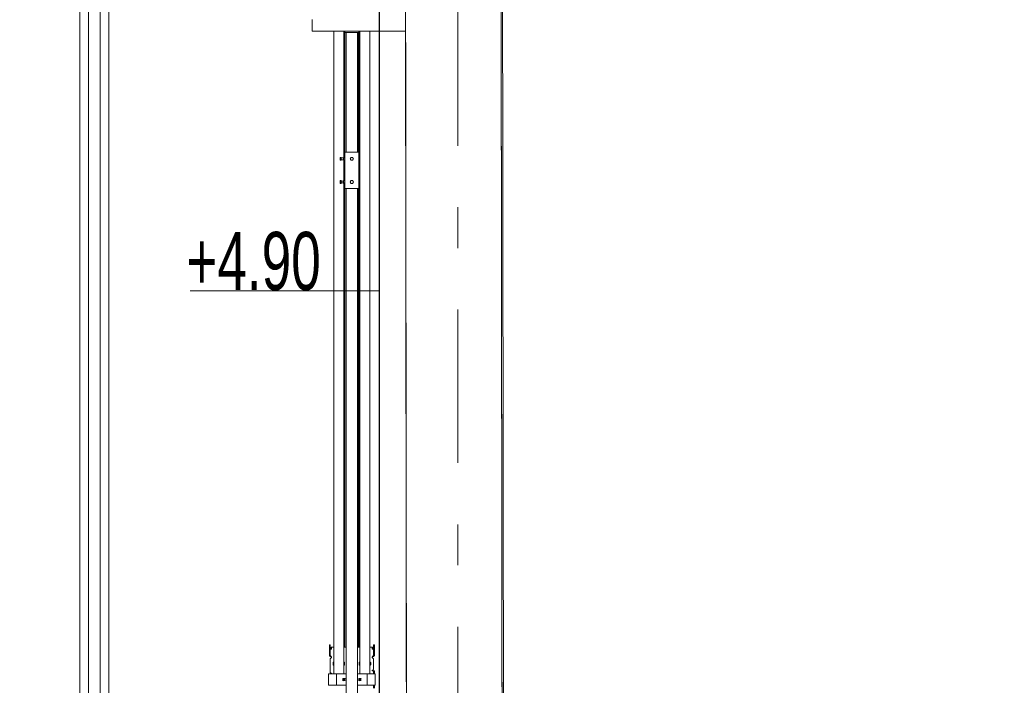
# Model space of a CAD drawing. Header units: millimetres. Extents: x 11681 to 15516, y 25095 to 29743.
# Tile 8 of 96: x 12773 to 13113, y 26049 to 26279. Entities that reach past the tile are written whole.
import ezdxf
from ezdxf.lldxf.tags import DXFTag

# ---------------------------------------------------------------- set-up
doc = ezdxf.new("R2010")
doc.units = ezdxf.units.MM
for name, pattern in [('Przerywana', [48, 24, -24]), ('Przerywana podwójnie', [109.361107, 52.916665, -21.166666, 14.111111, -21.166666]), ('Wipeout_Contour', [100, 0, -100])]:
    doc.linetypes.add(name, pattern=pattern)
for name, color, linetype, lineweight, true_color in [('00 - nowa technologia myjni_Nr_pióra__95', 7, 'Continuous', 20, 0x7c7c7c), ('103-Z Zakres opracowania_Nr_pióra__95', 7, 'Continuous', 140, 0x7c7c7c), ('410-K Osie główne_Nr_pióra__95', 7, 'Continuous', 0, 0x7c7c7c), ('420-K Ściany_Nr_pióra__95', 7, 'Continuous', 13, 0x7c7c7c), ('460 - Stropy_Nr_pióra__95', 7, 'Continuous', 13, 0x7c7c7c)]:
    doc.layers.add(name, color=color, linetype=linetype, lineweight=lineweight, true_color=true_color)
for name, color, linetype, lineweight in [('201-A Ppoż_Nr_pióra__31', 1, 'Continuous', 30), ('IS_Opisy_działek_Wodociag', 7, 'SOLID', 13), ('IS_Zimna_woda', 5, 'SOLID', 30), ('XREF', 8, 'Continuous', 9)]:
    doc.layers.add(name, color=color, linetype=linetype, lineweight=lineweight)
doc.layers.add('420-K Ściany', color=7, linetype='Continuous')
doc.styles.get("Standard").update_dxf_attribs({"font": 'arial.ttf'})
doc.linetypes.add('PPOZ REI 60', pattern='A,0,[1,A.01 RZUT PARTERU1.Shx,S=1.984127,R=0,X=0,Y=0],-400,0', length=400)
tags = doc.linetypes.add('SOLID', pattern=[10, 10, 0]).pattern_tags.tags
tags[6:7] = [DXFTag(74, 4), DXFTag(75, 0), DXFTag(340, '0'), DXFTag(46, 0.0), DXFTag(50, 0.0), DXFTag(44, 0.0), DXFTag(45, 0.0)]
tags[4:5] = [DXFTag(74, 4), DXFTag(75, 0), DXFTag(340, '0'), DXFTag(46, 0.0), DXFTag(50, 0.0), DXFTag(44, 0.0), DXFTag(45, 0.0)]

# ---------------------------------------------------------------- blocks, each defined once
blk = doc.blocks.new('parter 2025.10.15')
at = {"layer": '00 - nowa technologia myjni_Nr_pióra__95', "color": 8, "linetype": 'Continuous', "lineweight": 5}
for p, q in [((511.77, 930.75), (511.77, 335.4)), ((514.77, 933.08), (514.77, 333.08)), ((518.77, 933.08), (518.77, 333.08)), ((521.77, 930.75), (521.77, 335.4)), ((591.83, 887.58), (591.83, 888.08)), ((591.83, 887.58), (591.83, 884.58)), ((629.43, 887.9), (629.43, 888.5)), ((629.43, 887.9), (629.43, 884.25)), ((640.23, 886.5), (640.31, 886.58)), ((640.23, 886.5), (640.23, 886.28)), ((640.23, 886.28), (640.23, 885.66)), ((640.31, 886.58), (640.31, 886.32)), ((640.31, 886.58), (640.89, 886.58)), ((640.31, 886.32), (640.31, 885.58)), ((640.89, 886.81), (640.91, 886.88)), ((640.89, 886.81), (640.89, 886.43)), ((640.89, 886.43), (640.89, 885.35)), ((640.91, 886.88), (640.94, 886.88)), ((640.94, 886.88), (641.68, 886.88)), ((640.94, 886.08), (641.68, 886.08)), ((641.71, 886.88), (641.68, 886.88)), ((641.73, 886.81), (641.71, 886.88)), ((641.73, 887.03), (641.78, 887.08)), ((641.73, 885.62), (641.73, 887.03)), ((641.78, 885.6), (641.78, 887.08)), ((641.93, 887.08), (641.78, 887.08)), ((641.93, 888), (641.93, 888.08)), ((641.93, 888), (641.93, 887.25)), ((641.93, 886.73), (641.93, 887.25)), ((641.93, 886.73), (641.93, 885.48)), ((591.83, 884.08), (591.83, 884.58)), ((629.43, 884.08), (591.83, 884.08)), ((599.28, 878.87), (599.28, 884.08)), ((601.91, 884.08), (601.91, 884.04)), ((601.91, 884.04), (601.94, 884.04)), ((601.94, 884.04), (602.19, 884.04)), ((602.19, 884.04), (602.19, 884.08)), ((602.78, 878.87), (602.78, 884.08)), ((602.79, 884.04), (602.79, 884.08)), ((602.79, 884.04), (602.82, 884.04)), ((602.82, 884.04), (603.08, 884.04)), ((603, 878.87), (603, 884.04)), ((603.11, 884.04), (603.08, 884.04)), ((603.11, 884.08), (603.11, 883.58)), ((603.93, 883.58), (603.11, 883.58)), ((603.48, 878.87), (603.48, 883.58)), ((603.53, 883.58), (603.53, 842.33)), ((607.13, 883.58), (603.93, 883.58)), ((607.96, 883.58), (607.13, 883.58)), ((607.53, 883.58), (607.53, 842.33)), ((607.81, 878.87), (607.81, 883.58)), ((607.96, 884.08), (607.96, 883.58)), ((608.13, 878.87), (608.13, 884.08)), ((608.28, 878.87), (608.28, 884.08)), ((611.78, 878.87), (611.78, 884.08)), ((629.43, 883.65), (629.43, 884.25)), ((629.43, 883.63), (629.43, 883.65)), ((629.43, 883.65), (641.93, 883.65)), ((629.43, 883.63), (629.43, 883.23)), ((629.43, 883.63), (634.43, 883.63)), ((629.43, 883.23), (634.43, 883.23)), ((634.43, 883.63), (634.43, 883.65)), ((634.43, 883.63), (634.43, 883.23)), ((636.93, 883.63), (636.93, 883.65)), ((636.93, 883.63), (636.93, 883.23)), ((636.93, 883.63), (641.93, 883.63)), ((636.93, 883.23), (641.93, 883.23)), ((640.23, 885.66), (640.31, 885.58)), ((640.31, 885.58), (640.89, 885.58)), ((640.89, 885.35), (640.91, 885.28)), ((640.94, 885.28), (640.91, 885.28)), ((640.94, 885.28), (641.68, 885.28)), ((641.68, 885.28), (641.71, 885.28)), ((641.73, 885.35), (641.71, 885.28)), ((641.73, 885.13), (641.73, 885.62)), ((641.73, 885.13), (641.78, 885.08)), ((641.78, 885.08), (641.78, 885.6)), ((641.93, 885.08), (641.78, 885.08)), ((641.93, 884.98), (641.93, 885.48)), ((641.93, 884.17), (641.93, 884.98)), ((641.93, 884.08), (641.93, 884.17)), ((641.93, 883.63), (641.93, 884.08)), ((641.93, 883.65), (641.93, 884.08)), ((641.93, 884.08), (642.53, 884.08)), ((641.93, 883.63), (641.93, 883.23)), ((599.28, 872.26), (599.28, 878.87)), ((602.78, 872.26), (602.78, 878.87)), ((603, 872.26), (603, 878.87)), ((603.48, 872.26), (603.48, 878.87)), ((607.81, 872.26), (607.81, 878.87)), ((608.13, 872.26), (608.13, 878.87)), ((608.28, 872.26), (608.28, 878.87)), ((611.78, 872.26), (611.78, 878.87)), ((599.28, 872.26), (599.28, 870.58)), ((599.28, 868.89), (599.28, 870.58)), ((602.78, 872.26), (602.78, 870.58)), ((602.78, 868.89), (602.78, 870.58)), ((603, 872.26), (603, 870.58)), ((603, 868.89), (603, 870.58)), ((603.48, 872.26), (603.48, 870.58)), ((603.48, 868.89), (603.48, 870.58)), ((607.81, 872.26), (607.81, 870.58)), ((607.81, 868.89), (607.81, 870.58)), ((608.13, 872.26), (608.13, 870.58)), ((608.13, 868.89), (608.13, 870.58)), ((608.28, 872.26), (608.28, 870.58)), ((608.28, 868.89), (608.28, 870.58)), ((611.78, 872.26), (611.78, 870.58)), ((611.78, 868.89), (611.78, 870.58)), ((599.28, 862.29), (599.28, 868.89)), ((602.78, 862.29), (602.78, 868.89)), ((603, 862.29), (603, 868.89)), ((603.48, 862.29), (603.48, 868.89)), ((607.81, 862.29), (607.81, 868.89)), ((608.13, 862.29), (608.13, 868.89)), ((608.28, 862.29), (608.28, 868.89)), ((611.78, 862.29), (611.78, 868.89)), ((599.28, 862.29), (599.28, 787.27)), ((602.78, 862.29), (602.78, 840.58)), ((603, 862.29), (603, 840.58)), ((603.48, 862.29), (603.48, 842.33)), ((607.81, 862.29), (607.81, 842.33)), ((608.13, 862.29), (608.13, 787.27)), ((608.28, 862.29), (608.28, 787.27)), ((611.78, 862.29), (611.78, 787.27)), ((603.91, 842.33), (603.11, 842.33)), ((603.11, 829.83), (603.11, 842.33)), ((603.91, 842.33), (607.16, 842.33)), ((607.96, 842.33), (607.16, 842.33)), ((607.96, 829.83), (607.96, 842.33)), ((601.49, 840.33), (601.49, 840.58)), ((601.53, 840.58), (601.49, 840.58)), ((601.49, 839.84), (601.49, 840.33)), ((601.49, 839.83), (601.49, 839.84)), ((601.49, 839.84), (601.49, 839.83)), ((601.49, 839.58), (601.49, 839.83)), ((601.49, 839.58), (601.53, 839.58)), ((601.84, 840.58), (601.53, 840.58)), ((601.84, 840.08), (601.53, 840.08)), ((601.84, 839.58), (601.53, 839.58)), ((601.84, 840.08), (601.84, 840.58)), ((601.89, 840.52), (601.84, 840.52)), ((601.84, 839.58), (601.84, 840.08)), ((601.89, 839.63), (601.84, 839.63)), ((601.89, 839.86), (601.89, 840.52)), ((601.89, 839.63), (601.89, 839.86)), ((602.59, 840.38), (601.91, 840.38)), ((602.59, 839.78), (601.91, 839.78)), ((602.59, 840.52), (602.6, 840.58)), ((602.59, 840.52), (602.59, 839.69)), ((602.59, 839.69), (602.59, 839.63)), ((602.59, 839.63), (602.6, 839.58)), ((602.6, 840.58), (602.62, 840.58)), ((602.62, 839.58), (602.6, 839.58)), ((602.62, 840.58), (603.07, 840.58)), ((602.62, 840.08), (603.07, 840.08)), ((602.62, 839.58), (602.62, 839.58)), ((602.62, 839.58), (603.07, 839.58)), ((602.78, 839.58), (602.78, 832.58)), ((603, 839.58), (603, 832.58)), ((603.09, 840.58), (603.07, 840.58)), ((603.07, 839.58), (603.07, 839.58)), ((603.07, 839.58), (603.09, 839.58)), ((603.11, 840.52), (603.09, 840.58)), ((603.11, 839.63), (603.09, 839.58)), ((605.09, 840.32), (604.95, 840.08)), ((604.95, 840.08), (605.1, 839.83)), ((605.09, 840.32), (605.1, 840.33)), ((605.1, 840.33), (605.24, 840.58)), ((605.1, 839.83), (605.24, 839.58)), ((605.53, 840.58), (605.24, 840.58)), ((605.24, 839.58), (605.53, 839.58)), ((605.82, 840.58), (605.53, 840.58)), ((605.53, 839.58), (605.82, 839.58)), ((605.97, 840.33), (605.82, 840.58)), ((605.97, 839.83), (605.82, 839.58)), ((606.11, 840.08), (605.97, 840.33)), ((605.97, 839.84), (606.11, 840.08)), ((605.97, 839.84), (605.97, 839.83)), ((601.49, 832.33), (601.49, 832.58)), ((601.53, 832.58), (601.49, 832.58)), ((601.49, 831.84), (601.49, 832.33)), ((601.49, 831.83), (601.49, 831.84)), ((601.49, 831.84), (601.49, 831.83)), ((601.49, 831.58), (601.49, 831.83)), ((601.84, 832.58), (601.53, 832.58)), ((601.84, 832.08), (601.53, 832.08)), ((601.84, 832.08), (601.84, 832.58)), ((601.89, 832.52), (601.84, 832.52)), ((601.84, 831.58), (601.84, 832.08)), ((601.89, 831.86), (601.89, 832.52)), ((601.89, 831.63), (601.89, 831.86)), ((602.59, 832.38), (601.91, 832.38)), ((602.59, 831.78), (601.91, 831.78)), ((602.59, 832.52), (602.6, 832.58)), ((602.59, 832.52), (602.59, 831.69)), ((602.59, 831.69), (602.59, 831.63)), ((602.6, 832.58), (602.62, 832.58)), ((602.62, 832.58), (603.07, 832.58)), ((602.62, 832.08), (603.07, 832.08)), ((603.09, 832.58), (603.07, 832.58)), ((603.11, 832.52), (603.09, 832.58)), ((605.09, 832.32), (604.95, 832.08)), ((604.95, 832.08), (605.1, 831.83)), ((605.09, 832.32), (605.1, 832.33)), ((605.1, 832.33), (605.24, 832.58)), ((605.1, 831.83), (605.24, 831.58)), ((605.53, 832.58), (605.24, 832.58)), ((605.82, 832.58), (605.53, 832.58)), ((605.97, 832.33), (605.82, 832.58)), ((605.97, 831.83), (605.82, 831.58)), ((606.11, 832.08), (605.97, 832.33)), ((605.97, 831.84), (606.11, 832.08)), ((605.97, 831.84), (605.97, 831.83)), ((601.49, 831.58), (601.53, 831.58)), ((601.84, 831.58), (601.53, 831.58)), ((601.89, 831.63), (601.84, 831.63)), ((602.59, 831.63), (602.6, 831.58)), ((602.62, 831.58), (602.6, 831.58)), ((602.62, 831.58), (602.62, 831.58)), ((602.62, 831.58), (603.07, 831.58)), ((602.78, 831.58), (602.78, 787.27)), ((603, 831.58), (603, 787.27)), ((603.07, 831.58), (603.07, 831.58)), ((603.07, 831.58), (603.09, 831.58)), ((603.11, 831.63), (603.09, 831.58)), ((603.11, 829.83), (603.91, 829.83)), ((603.48, 829.83), (603.48, 787.27)), ((603.53, 829.83), (603.53, 638.58)), ((607.16, 829.83), (603.91, 829.83)), ((605.24, 831.58), (605.53, 831.58)), ((605.53, 831.58), (605.82, 831.58)), ((607.16, 829.83), (607.96, 829.83)), ((607.53, 829.83), (607.53, 638.58)), ((607.81, 829.83), (607.81, 787.27)), ((599.28, 744.22), (599.28, 787.27)), ((602.78, 744.22), (602.78, 787.27)), ((603, 744.22), (603, 787.27)), ((603.48, 744.22), (603.48, 787.27)), ((607.81, 744.22), (607.81, 787.27)), ((608.13, 744.22), (608.13, 787.27)), ((608.28, 744.22), (608.28, 787.27)), ((611.78, 744.22), (611.78, 787.27)), ((599.28, 681.14), (599.28, 744.22)), ((602.78, 681.14), (602.78, 744.22)), ((603, 681.14), (603, 744.22)), ((603.48, 681.14), (603.48, 744.22)), ((607.81, 681.14), (607.81, 744.22)), ((608.13, 681.14), (608.13, 744.22)), ((608.28, 681.14), (608.28, 744.22)), ((611.78, 681.14), (611.78, 744.22)), ((599.28, 672.26), (599.28, 681.14)), ((602.78, 672.26), (602.78, 681.14)), ((603, 672.26), (603, 681.14)), ((603.48, 672.26), (603.48, 681.14)), ((607.81, 672.26), (607.81, 681.14)), ((608.13, 672.26), (608.13, 681.14)), ((608.28, 672.26), (608.28, 681.14)), ((611.78, 672.26), (611.78, 681.14)), ((597.78, 672.15), (597.78, 672.5)), ((598.08, 672.5), (597.78, 672.5)), ((597.78, 670.94), (597.78, 672.15)), ((598.08, 672.15), (598.08, 672.5)), ((598.08, 672.15), (598.08, 670.94)), ((599.28, 670.02), (599.28, 672.26)), ((602.78, 670.02), (602.78, 672.26)), ((603, 671.75), (603, 672.26)), ((603.48, 671.75), (603.48, 672.26)), ((607.81, 671.75), (607.81, 672.26)), ((608.13, 671.75), (608.13, 672.26)), ((608.28, 670.02), (608.28, 672.26)), ((611.78, 670.02), (611.78, 672.26)), ((612.98, 672.5), (612.98, 672.15)), ((612.98, 672.5), (613.28, 672.5)), ((612.98, 670.94), (612.98, 672.15)), ((613.28, 672.5), (613.28, 672.15)), ((613.28, 672.15), (613.28, 670.94)), ((597.78, 669.54), (597.78, 670.94)), ((597.78, 669.54), (597.78, 668.82)), ((597.78, 668.82), (597.78, 668.77)), ((598.08, 668.77), (597.78, 668.77)), ((598.08, 669.54), (598.08, 670.94)), ((598.08, 668.82), (598.08, 669.54)), ((598.08, 668.82), (598.08, 668.77)), ((598.53, 671.35), (598.53, 671.35)), ((599.28, 671.75), (599.08, 671.75)), ((599.28, 667.7), (599.28, 670.02)), ((603.53, 671.75), (602.78, 671.75)), ((602.78, 667.7), (602.78, 670.02)), ((608.28, 671.75), (607.53, 671.75)), ((608.28, 667.7), (608.28, 670.02)), ((611.98, 671.75), (611.78, 671.75)), ((611.78, 667.7), (611.78, 670.02)), ((612.98, 670.94), (612.98, 669.54)), ((612.98, 668.82), (612.98, 669.54)), ((612.98, 668.77), (612.98, 668.82)), ((612.98, 668.77), (613.28, 668.77)), ((613.28, 670.94), (613.28, 669.54)), ((613.28, 669.54), (613.28, 668.82)), ((613.28, 668.77), (613.28, 668.82)), ((598.08, 667.69), (598.08, 664.71)), ((598.33, 668.67), (598.33, 668.47)), ((598.53, 668.33), (598.53, 668.33)), ((598.53, 668.31), (598.53, 668.33)), ((599.03, 666.42), (599.03, 665.67)), ((599.28, 666.51), (599.13, 666.51)), ((599.28, 666.41), (599.13, 666.41)), ((599.28, 665.57), (599.13, 665.57)), ((599.28, 666.37), (599.28, 667.7)), ((599.28, 662.94), (599.28, 666.37)), ((602.78, 666.37), (602.78, 667.7)), ((602.93, 666.51), (602.78, 666.51)), ((602.93, 666.41), (602.78, 666.41)), ((602.78, 662.94), (602.78, 666.37)), ((602.93, 665.57), (602.78, 665.57)), ((603, 666.37), (603, 666.39)), ((603, 665.6), (603, 666.37)), ((603, 665.84), (603.03, 665.84)), ((603, 665.74), (603.03, 665.74)), ((603.03, 665.67), (603.03, 666.42)), ((608.03, 666.42), (608.03, 665.67)), ((608.28, 666.51), (608.13, 666.51)), ((608.13, 666.37), (608.13, 666.41)), ((608.28, 666.41), (608.13, 666.41)), ((608.13, 665.57), (608.13, 666.37)), ((608.28, 665.57), (608.13, 665.57)), ((608.28, 666.37), (608.28, 667.7)), ((608.28, 662.94), (608.28, 666.37)), ((611.78, 666.37), (611.78, 667.7)), ((611.93, 666.51), (611.78, 666.51)), ((611.93, 666.41), (611.78, 666.41)), ((611.78, 662.94), (611.78, 666.37)), ((611.93, 665.57), (611.78, 665.57)), ((612.03, 665.67), (612.03, 666.42)), ((612.73, 668.67), (612.73, 668.47)), ((612.98, 664.71), (612.98, 667.69)), ((597.48, 662.58), (597.48, 658.58)), ((598.03, 662.58), (597.48, 662.58)), ((599.98, 662.58), (598.03, 662.58)), ((598.08, 664.71), (598.08, 664.43)), ((598.08, 664.43), (598.08, 662.98)), ((598.43, 662.78), (598.28, 662.78)), ((599.28, 662.94), (599.28, 662.58)), ((600.23, 662.58), (599.98, 662.58)), ((600.23, 662.58), (600.23, 658.58)), ((600.78, 662.58), (600.23, 662.58)), ((603.38, 662.58), (600.78, 662.58)), ((602.78, 662.94), (602.78, 662.58)), ((603.38, 662.58), (603.53, 662.58)), ((607.53, 662.58), (607.68, 662.58)), ((610.28, 662.58), (607.68, 662.58)), ((608.28, 662.94), (608.28, 662.58)), ((610.83, 662.58), (610.28, 662.58)), ((611.08, 662.58), (610.83, 662.58)), ((610.83, 658.58), (610.83, 662.58)), ((613.03, 662.58), (611.08, 662.58)), ((611.78, 662.94), (611.78, 662.58)), ((612.63, 663.78), (612.78, 663.78)), ((612.73, 663.58), (612.63, 663.58)), ((612.73, 663.58), (612.98, 663.58)), ((612.98, 664.43), (612.98, 664.71)), ((612.98, 663.98), (612.98, 664.43)), ((612.98, 663.58), (612.98, 662.58)), ((612.98, 663.58), (613.28, 663.58)), ((613.58, 662.58), (613.03, 662.58)), ((613.28, 663.58), (613.28, 662.58)), ((613.58, 658.58), (613.58, 662.58)), ((597.48, 658.58), (598.03, 658.58)), ((598.03, 658.58), (599.98, 658.58)), ((599.98, 658.58), (600.23, 658.58)), ((600.23, 658.58), (600.78, 658.58)), ((600.78, 658.58), (603.38, 658.58)), ((601.73, 658.58), (603.53, 658.58)), ((602.46, 660.79), (602.46, 660.37)), ((602.57, 660.9), (602.99, 660.9)), ((602.57, 660.25), (602.99, 660.25)), ((602.78, 660.9), (602.78, 660.58)), ((602.78, 660.58), (602.78, 660.25)), ((603.11, 660.37), (603.11, 660.79)), ((607.53, 658.58), (609.33, 658.58)), ((607.68, 658.58), (610.28, 658.58)), ((607.96, 660.79), (607.96, 660.37)), ((608.49, 660.9), (608.07, 660.9)), ((608.49, 660.25), (608.07, 660.25)), ((608.28, 660.9), (608.28, 660.58)), ((608.28, 660.58), (608.28, 660.25)), ((608.61, 660.37), (608.61, 660.79)), ((610.28, 658.58), (610.83, 658.58)), ((610.83, 658.58), (611.08, 658.58)), ((611.08, 658.58), (613.03, 658.58)), ((612.98, 658.58), (612.98, 657.58)), ((613.03, 658.58), (613.58, 658.58)), ((613.28, 658.58), (613.28, 657.58))]:
    blk.add_line(p, q, dxfattribs=at)
for points in [[(640.91, 886.46), (640.91, 886.58), (640.92, 886.7), (640.94, 886.88)], [(640.91, 886.46), (640.91, 886.34), (640.93, 886.21), (640.94, 886.08)], [(640.94, 886.08), (640.93, 885.95), (640.92, 885.83), (640.91, 885.67), (640.92, 885.51), (640.93, 885.4), (640.94, 885.28)], [(641.71, 886.46), (641.71, 886.58), (641.7, 886.7), (641.68, 886.88)], [(641.71, 886.46), (641.71, 886.34), (641.7, 886.21), (641.68, 886.08)], [(641.68, 886.08), (641.7, 885.95), (641.71, 885.83), (641.71, 885.67), (641.71, 885.51), (641.7, 885.4), (641.68, 885.28)], [(601.49, 840.33), (601.49, 840.43), (601.51, 840.5), (601.53, 840.58)], [(601.53, 840.08), (601.51, 840.15), (601.49, 840.22), (601.49, 840.33)], [(601.49, 839.84), (601.49, 839.91), (601.51, 840), (601.53, 840.08)], [(601.49, 839.83), (601.49, 839.76), (601.5, 839.69), (601.53, 839.58)], [(602.62, 840.58), (602.61, 840.49), (602.6, 840.41), (602.6, 840.31), (602.61, 840.21), (602.62, 840.08)], [(602.62, 840.08), (602.61, 839.99), (602.6, 839.91), (602.6, 839.81), (602.61, 839.7), (602.62, 839.58)], [(603.07, 840.58), (603.08, 840.49), (603.09, 840.41), (603.09, 840.31), (603.09, 840.21), (603.07, 840.08)], [(603.07, 839.58), (603.08, 839.67), (603.09, 839.75), (603.09, 839.84), (603.09, 839.95), (603.07, 840.08)], [(601.49, 832.33), (601.49, 832.43), (601.51, 832.5), (601.53, 832.58)], [(601.53, 832.08), (601.51, 832.15), (601.49, 832.22), (601.49, 832.33)], [(601.49, 831.84), (601.49, 831.91), (601.51, 832), (601.53, 832.08)], [(601.49, 831.83), (601.49, 831.76), (601.5, 831.69), (601.53, 831.58)], [(602.62, 832.58), (602.61, 832.49), (602.6, 832.41), (602.6, 832.31), (602.61, 832.2), (602.62, 832.08)], [(602.62, 832.08), (602.61, 831.99), (602.6, 831.91), (602.6, 831.81), (602.61, 831.7), (602.62, 831.58)], [(603.07, 832.58), (603.08, 832.49), (603.09, 832.41), (603.09, 832.31), (603.09, 832.2), (603.07, 832.08)], [(603.07, 831.58), (603.08, 831.67), (603.09, 831.75), (603.09, 831.85), (603.09, 831.95), (603.07, 832.08)], [(598.33, 668.47), (598.16, 668.54), (598.07, 668.58), (598.01, 668.61), (597.96, 668.64), (597.91, 668.68), (597.86, 668.71), (597.83, 668.74), (597.81, 668.77)], [(598.08, 671.2), (598.09, 671.13), (598.1, 671.07), (598.11, 671.05), (598.13, 671.03), (598.16, 671), (598.2, 670.99), (598.25, 670.99), (598.3, 671.01), (598.33, 671.04)], [(598.33, 668.67), (598.31, 668.69), (598.25, 668.72), (598.2, 668.76), (598.12, 668.81), (598.09, 668.83), (598.09, 668.83), (598.08, 668.83)], [(598.53, 671.35), (598.53, 671.39), (598.52, 671.42), (598.51, 671.43), (598.48, 671.45)], [(612.58, 671.45), (612.56, 671.44), (612.54, 671.42), (612.54, 671.41), (612.53, 671.37), (612.53, 671.35)], [(612.73, 671.04), (612.78, 671.01), (612.82, 670.99), (612.85, 670.99), (612.87, 670.99), (612.89, 671), (612.91, 671.01), (612.93, 671.02), (612.94, 671.04), (612.96, 671.06), (612.97, 671.09), (612.98, 671.15), (612.98, 671.2)], [(612.98, 668.83), (612.98, 668.83), (612.97, 668.83), (612.91, 668.79), (612.84, 668.74), (612.79, 668.71), (612.73, 668.67)], [(613.26, 668.77), (613.21, 668.72), (613.14, 668.66), (613.05, 668.61), (612.95, 668.56), (612.88, 668.53), (612.73, 668.47)], [(598.53, 668.33), (598.53, 668.38), (598.53, 668.41), (598.52, 668.44)], [(598.52, 668.2), (598.53, 668.27), (598.53, 668.33)], [(612.54, 668.44), (612.53, 668.41), (612.53, 668.34), (612.53, 668.33)], [(612.53, 668.33), (612.53, 668.26), (612.54, 668.2)]]:
    blk.add_lwpolyline(points, dxfattribs=at)
for centre in [(605.53, 840.08), (605.53, 832.08)]:
    blk.add_circle(centre, 0.5, dxfattribs=at)
for centre, radius, start, end in [((602.65, 884.28), 0.748, 195.7945, 198.481), ((603.53, 884.28), 0.748, 195.7928, 198.4794), ((602.37, 884.28), 0.748, 341.5206, 344.2072), ((601.91, 840.4), 0.025, 180, 270), ((601.91, 839.75), 0.025, 90, 180), ((601.91, 832.4), 0.025, 180, 270), ((601.91, 831.75), 0.025, 90, 180), ((598.09, 668.83), 0.00314, 101.0441, 195.6522), ((598.2, 671.35), 0.331, 327.8924, 0.474), ((612.86, 671.35), 0.331, 179.526, 212.1075), ((612.98, 668.83), 0.00313, 344.3608, 78.8818), ((598.12, 668.13), 0.422, 13.6648, 16.5226), ((612.95, 668.13), 0.424, 163.4854, 166.3115), ((598.28, 662.98), 0.2, 180, 270), ((598.43, 662.68), 0.1, 270, 90), ((603.38, 662.28), 0.3, 60.001, 90), ((607.68, 662.28), 0.3, 90, 120.001), ((612.63, 663.68), 0.1, 90, 270), ((612.78, 663.98), 0.2, 270, 0), ((602.46, 660.9), 0.075, 23.5782, 246.4218), ((602.46, 660.25), 0.075, 113.5782, 336.4218), ((602.41, 660.79), 0.05, 0, 66.4218), ((602.41, 660.37), 0.05, 293.5782, 0), ((602.57, 660.95), 0.05, 203.5782, 270), ((602.57, 660.2), 0.05, 90, 156.4218), ((602.99, 660.95), 0.05, 270, 336.4218), ((602.99, 660.2), 0.05, 23.5782, 90), ((603.11, 660.9), 0.075, 293.5782, 156.4218), ((603.11, 660.25), 0.075, 203.5782, 66.4218), ((603.16, 660.79), 0.05, 113.5782, 180), ((603.16, 660.37), 0.05, 180, 246.4218), ((603.38, 658.88), 0.3, 270, 299.999), ((607.68, 658.88), 0.3, 239.999, 270), ((607.96, 660.9), 0.075, 23.5782, 246.4218), ((607.96, 660.25), 0.075, 113.5782, 336.4218), ((607.91, 660.79), 0.05, 0, 66.4218), ((607.91, 660.37), 0.05, 293.5782, 0), ((608.07, 660.95), 0.05, 203.5782, 270), ((608.07, 660.2), 0.05, 90, 156.4218), ((608.49, 660.95), 0.05, 270, 336.4218), ((608.49, 660.2), 0.05, 23.5782, 90), ((608.61, 660.9), 0.075, 293.5782, 156.4218), ((608.61, 660.25), 0.075, 203.5782, 66.4218), ((608.66, 660.79), 0.05, 113.5782, 180), ((608.66, 660.37), 0.05, 180, 246.4218)]:
    blk.add_arc(centre, radius, start, end, dxfattribs=at)
for centre, major_axis, ratio, start_param, end_param in [((599.08, 671.57), (-1, 0), 0.173648, 4.712389, 6.283185), ((598.28, 671.52), (-0.2, 0), 0.173648, 0, 1.209157), ((598.28, 671.23), (-0.2, 0), 0.173648, 0, 1.209157), ((598.03, 671.41), (0.5, 0), 0.173648, 0.454624, 1.209157), ((598.03, 671.12), (0.5, 0), 0.173648, 0.506996, 1.209157), ((598.03, 671.34), (0.5, 0), 0.766044, 5.350068, 5.828561), ((611.98, 671.57), (-1, 0), 0.173648, 3.141593, 4.712389), ((613.03, 671.41), (0.5, 0), 0.173648, 1.932436, 2.686968), ((613.03, 671.34), (0.5, 0), 0.766044, 3.596217, 4.07471), ((613.03, 671.12), (0.5, 0), 0.173648, 1.932436, 2.634596), ((612.78, 671.52), (-0.2, 0), 0.173648, 1.932436, 3.141593), ((612.78, 671.23), (-0.2, 0), 0.173648, 1.932436, 3.141593), ((598.28, 667.69), (-0.2, 0), 0.939693, 5.074029, 6.283185), ((598.03, 668.31), (0.5, 0), 0.939693, 5.074029, 6.061819), ((598.03, 668.36), (0.5, 0), 0.766044, 0.221366, 0.933118), ((598.03, 668.17), (0.5, 0), 0.766044, 0.221366, 0.933118), ((599.13, 666.42), (0.0999, 0), 0.939693, 1.570796, 3.141593), ((599.13, 666.32), (0.0999, 0), 0.939693, 1.570796, 3.141593), ((599.13, 665.67), (-0.0999, 0), 0.939693, 0, 1.570796), ((602.93, 666.42), (0.0999, 0), 0.939693, 0, 1.570796), ((602.93, 666.32), (0.0999, 0), 0.939693, 0, 1.570796), ((602.93, 665.67), (-0.0999, 0), 0.939693, 1.570796, 3.141593), ((608.13, 666.42), (0.0999, 0), 0.939693, 1.570796, 3.141593), ((608.13, 666.32), (0.0999, 0), 0.939693, 1.570796, 3.141593), ((608.13, 665.67), (-0.0999, 0), 0.939693, 0, 1.570796), ((611.93, 666.42), (0.0999, 0), 0.939693, 0, 1.570796), ((611.93, 666.32), (0.0999, 0), 0.939693, 0, 1.570796), ((611.93, 665.67), (-0.0999, 0), 0.939693, 1.570796, 3.141593), ((613.03, 668.36), (0.5, 0), 0.766044, 2.208475, 2.920227), ((613.03, 668.17), (0.5, 0), 0.766044, 2.208475, 2.920227), ((613.03, 668.31), (0.5, 0), 0.939693, 3.362959, 4.350749), ((612.78, 667.69), (-0.2, 0), 0.939693, 3.141593, 4.350749)]:
    blk.add_ellipse(centre, major_axis=major_axis, ratio=ratio, start_param=start_param, end_param=end_param, dxfattribs=at)
at = {"layer": '103-Z Zakres opracowania_Nr_pióra__95', "color": 8, "linetype": 'Przerywana', "lineweight": 5}
blk.add_lwpolyline([(-45.53, 3079.65), (654.37, 3079.65), (654.37, 2747.81), (1099.75, 2747.81), (1099.75, 2276.77), (655.29, 2276.77), (655.29, -103.95), (-45.53, -103.95)], close=True, dxfattribs=at)
at = {"layer": '201-A Ppoż_Nr_pióra__31', "color": 8, "linetype": 'PPOZ REI 60', "lineweight": 5}
blk.add_line((641.51, 2288.49), (641.51, -3.9), dxfattribs=at)
at = {"color": 8, "linetype": 'Wipeout_Contour', "lineweight": 5, "ltscale": 6017.385693}
blk.add_wipeout([(655.29, 2276.77), (622.29, 2276.77), (625.07, 59.14), (658.07, 59.1)], dxfattribs=at).dxf.layer = '420-K Ściany'
at = {"layer": '410-K Osie główne_Nr_pióra__95', "color": 8, "linetype": 'Przerywana podwójnie', "lineweight": 5}
blk.add_line((642.06, 3303.44), (642.06, -164.96), dxfattribs=at)
at = {"layer": '420-K Ściany_Nr_pióra__95', "color": 8, "linetype": 'Continuous', "lineweight": 5, "flags": 128}
for points in [[(621.93, 2570.7), (625.07, 59.14)], [(622.29, 2276.77), (625.07, 59.14)], [(658.07, 59.1), (655.29, 2276.77)], [(658.08, 56.8), (655.29, 2276.77)]]:
    blk.add_lwpolyline(points, dxfattribs=at)
at = {"layer": '460 - Stropy_Nr_pióra__95', "color": 8, "linetype": 'Continuous', "lineweight": 5, "flags": 128}
blk.add_lwpolyline([(6.75, 7.87), (658.57, 7.05), (655.73, 2276.77), (655.14, 2747.25), (654.75, 3058.7), (10.58, 3058.7)], close=True, dxfattribs=at)

msp = doc.modelspace()

# ---------------------------------------------------------------- block references
at = {"layer": 'XREF'}
msp.add_blockref('parter 2025.10.15', (12282.34, 25390.78), dxfattribs=at)

# ---------------------------------------------------------------- next in the draw order: linework, layer by layer
at = {"layer": 'IS_Opisy_działek_Wodociag', "ltscale": 0.01}
msp.add_lwpolyline([(12832.07, 26185.37), (12832.07, 26185.37), (12897.36, 26185.37)], dxfattribs=at)
at = {"layer": 'IS_Zimna_woda', "ltscale": 10}
msp.add_lwpolyline([(12897.36, 25496.05), (12897.36, 28392.44)], dxfattribs=at)

# ---------------------------------------------------------------- next in the draw order: texts
at = {"layer": 'IS_Opisy_działek_Wodociag', "ltscale": 10, "insert": (12877.16, 26185.37), "char_height": 20, "attachment_point": 9, "line_spacing_factor": 0.75}
msp.add_mtext('\\C5;\\fArial Narrow|b0|i0;\\W0.8;+4.90', dxfattribs=at)

doc.saveas('drawing.dxf')
